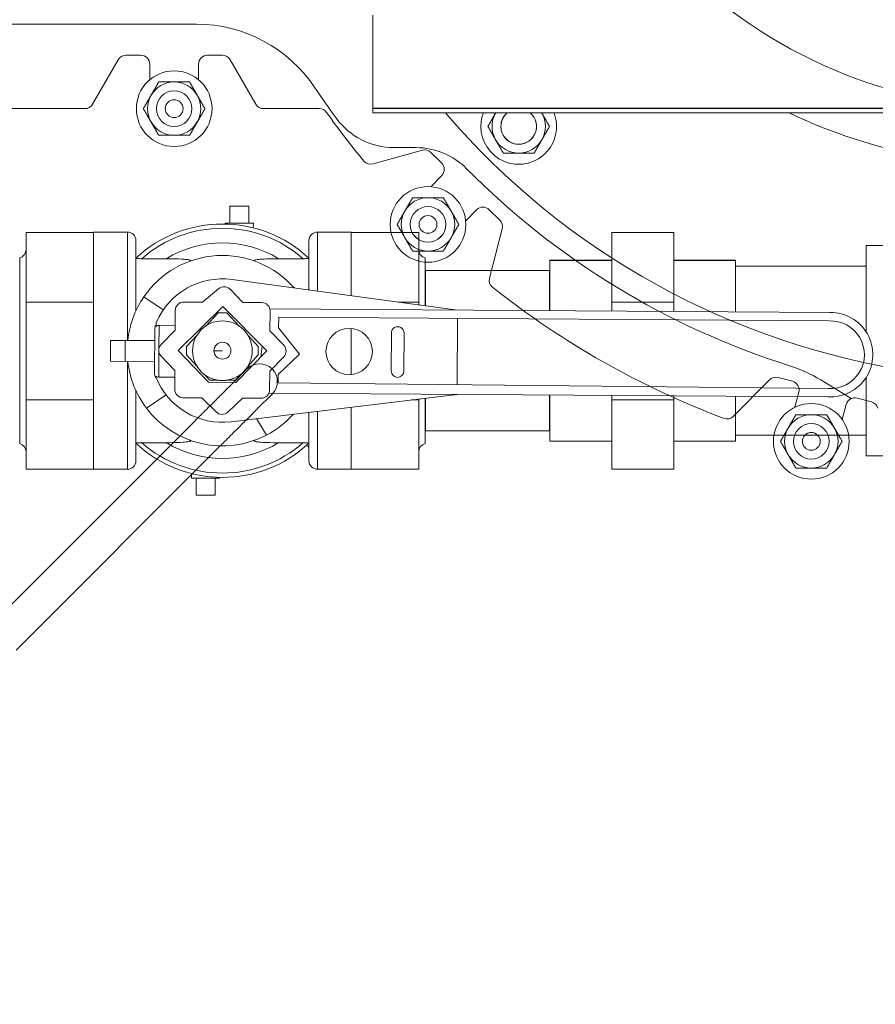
# Model space of a CAD drawing. Header units: inches. Extents: x 1 to 669, y 0 to 417.
# Tile 154 of 256: x 91 to 103, y 349 to 363. Entities that reach past the tile are written whole.
import ezdxf

# ---------------------------------------------------------------- set-up
doc = ezdxf.new("R2010")
doc.units = ezdxf.units.IN
doc.header["$LTSCALE"] = 12
doc.header["$MEASUREMENT"] = 0
doc.layers.get('0').update_dxf_attribs({"linetype": 'CONTINUOUS'})
doc.layers.add('D', color=2, linetype='CONTINUOUS')
doc.layers.add('X', color=1, linetype='CONTINUOUS')
doc.styles.get("Standard").update_dxf_attribs({"font": 'SIMPLEX.SHX', "width": 0.875})
doc.dimstyles.new('STANDARD$0', dxfattribs={"dimscale": 32, "dimtxt": 0.09375, "dimasz": 0.0625, "dimexe": 0.03125, "dimexo": 0.03125, "dimgap": 0.03125, "dimtad": 1, "dimtih": 1, "dimtoh": 1, "dimdec": 4, "dimzin": 12, "dimdsep": 46, "dimlunit": 5, "dimtxsty": 'Standard', "dimcen": -0.03125, "dimclrd": 256, "dimclre": 256, "dimclrt": 256, "dimadec": 0, "dimazin": 0, "dimtfac": 0.875, "dimtdec": 4, "dimtofl": 0, "dimtmove": 0, "dimatfit": 3, "dimfxl": 0, "dimtolj": 1, "dimtzin": 12, "dimlwd": 13, "dimlwe": 13, "dimarcsym": 0})

# ---------------------------------------------------------------- blocks, each defined once
blk = doc.blocks.new('*D15')
at = {"layer": 'D', "linetype": 'Continuous', "lineweight": 13}
for p, q in [((140.326, 367.083), (140.326, 305.468)), ((43.588, 363.264), (43.588, 305.468)), ((45.588, 306.468), (138.326, 306.468))]:
    blk.add_line(p, q, dxfattribs=at)
at = {"layer": 'D', "linetype": 'Continuous'}
for points in [[(45.588, 306.802), (45.588, 306.135), (43.588, 306.468)], [(138.326, 306.802), (138.326, 306.135), (140.326, 306.468)]]:
    blk.add_solid(points, dxfattribs=at)
at = {"layer": 'D', "linetype": 'Continuous', "lineweight": -3, "insert": (88.161, 308.968), "char_height": 3, "attachment_point": 5}
blk.add_mtext('\\A1;97{}{\\C2;%%p1}', dxfattribs=at)
blk = doc.blocks.new('*D20')
at = {"layer": 'D', "linetype": 'Continuous', "lineweight": 13}
for p, q in [((76.764, 367.461), (76.764, 312.241)), ((132.764, 367.461), (132.764, 312.241)), ((130.764, 313.241), (78.764, 313.241))]:
    blk.add_line(p, q, dxfattribs=at)
at = {"layer": 'D', "linetype": 'Continuous'}
for points in [[(78.764, 313.575), (78.764, 312.908), (76.764, 313.241)], [(130.764, 313.575), (130.764, 312.908), (132.764, 313.241)]]:
    blk.add_solid(points, dxfattribs=at)
at = {"layer": 'D', "linetype": 'Continuous', "lineweight": -3, "insert": (97.203, 315.741), "char_height": 3, "attachment_point": 5}
blk.add_mtext('\\A1;56', dxfattribs=at)
blk = doc.blocks.new('GASTRAIN TOP')
at = {"layer": 'X', "lineweight": 0}
for p, q in [((-47.148, 372.214), (-47.148, 371.976)), ((-47.148, 372.214), (-46.883, 372.214)), ((-46.883, 372.214), (-46.883, 371.976)), ((-47.213, 371.976), (-46.818, 371.976)), ((-47.213, 371.964), (-47.213, 371.976)), ((-46.82, 371.911), (-46.818, 371.976)), ((-49.062, 371.847), (-50.011, 371.847)), ((-50.011, 371.844), (-50.011, 370.869)), ((-49.062, 371.844), (-50.011, 371.844)), ((-49.062, 371.85), (-49.062, 371.846)), ((-49.062, 371.85), (-48.587, 371.85)), ((-49.062, 371.846), (-49.062, 371.844)), ((-49.062, 371.844), (-49.062, 371.441)), ((-48.587, 370.329), (-48.587, 371.85)), ((-45.918, 371.85), (-45.918, 371.022)), ((-45.918, 371.85), (-45.444, 371.85)), ((-45.444, 371.85), (-45.444, 371.846)), ((-45.444, 371.847), (-44.494, 371.847)), ((-45.444, 371.846), (-45.444, 371.844)), ((-45.444, 371.844), (-45.444, 371.441)), ((-45.444, 371.844), (-44.494, 371.844)), ((-44.494, 371.847), (-44.494, 371.844)), ((-44.494, 371.844), (-44.494, 370.869)), ((-41.785, 371.847), (-40.914, 371.847)), ((-41.785, 371.844), (-41.785, 371.847)), ((-41.785, 371.844), (-40.914, 371.844)), ((-41.785, 370.869), (-41.785, 371.844)), ((-40.914, 371.844), (-40.914, 371.847)), ((-40.914, 370.869), (-40.914, 371.844)), ((-48.469, 371.732), (-48.469, 370.743)), ((-46.037, 371.038), (-46.037, 371.732)), ((-38.21, 371.665), (-38.21, 370.447)), ((-37.79, 371.665), (-38.21, 371.665)), ((-50.1, 368.88), (-50.1, 371.49)), ((-49.062, 371.441), (-49.062, 371.273)), ((-48.463, 371.49), (-48.469, 371.49)), ((-48.388, 371.478), (-48.043, 371.478)), ((-46.462, 371.478), (-46.118, 371.478)), ((-46.037, 371.49), (-46.043, 371.49)), ((-45.444, 371.441), (-45.444, 371.273)), ((-44.405, 370.818), (-44.405, 371.49)), ((-42.655, 371.455), (-42.655, 371.453)), ((-41.785, 371.455), (-42.655, 371.455)), ((-41.785, 371.453), (-42.655, 371.453)), ((-42.655, 371.453), (-42.655, 370.748)), ((-40.914, 371.455), (-40.044, 371.455)), ((-40.914, 371.453), (-40.044, 371.453)), ((-40.044, 371.453), (-40.044, 371.455)), ((-40.044, 370.731), (-40.044, 371.453)), ((-49.062, 371.273), (-49.062, 370.869)), ((-45.444, 371.273), (-45.444, 370.958)), ((-44.405, 371.312), (-44.401, 371.312)), ((-44.401, 371.312), (-44.401, 370.817)), ((-42.659, 371.312), (-44.401, 371.312)), ((-42.659, 371.312), (-42.659, 370.748)), ((-42.655, 371.312), (-42.659, 371.312)), ((-40.044, 371.372), (-38.21, 371.372)), ((-43.949, 370.756), (-47.118, 371.184)), ((-47.533, 370.867), (-47.306, 371.056)), ((-47.146, 371.048), (-46.964, 370.864)), ((-50.011, 370.869), (-50.011, 369.493)), ((-49.062, 370.869), (-50.011, 370.869)), ((-49.062, 370.869), (-49.062, 370.3)), ((-48.083, 370.758), (-48.357, 370.941)), ((-47.795, 370.869), (-47.533, 370.867)), ((-46.964, 370.864), (-46.702, 370.862)), ((-44.786, 370.869), (-44.494, 370.869)), ((-44.494, 370.869), (-44.494, 370.83)), ((-41.785, 370.869), (-40.914, 370.869)), ((-41.785, 370.742), (-41.785, 370.869)), ((-40.914, 370.736), (-40.914, 370.869)), ((-47.916, 370.474), (-47.915, 370.751)), ((-47.875, 370.189), (-47.249, 370.808)), ((-47.488, 370.531), (-47.312, 370.719)), ((-47.312, 370.719), (-47.193, 370.719)), ((-47.249, 370.808), (-46.63, 370.181)), ((-47.193, 370.719), (-47.017, 370.531)), ((-46.588, 370.774), (-38.718, 370.722)), ((-46.584, 370.742), (-46.585, 370.465)), ((-48.182, 370.578), (-48.182, 370.527)), ((-46.464, 370.504), (-46.462, 370.654)), ((-46.462, 370.654), (-38.73, 370.603)), ((-43.956, 369.707), (-43.949, 370.637)), ((-48.205, 369.849), (-48.201, 370.507)), ((-48.143, 370.542), (-48.146, 370.21)), ((-47.916, 370.541), (-48.143, 370.542)), ((-48.113, 370.273), (-47.916, 370.474)), ((-46.585, 370.465), (-46.391, 370.262)), ((-46.169, 370.136), (-46.464, 370.504)), ((-45.444, 370.498), (-45.444, 370.3)), ((-44.882, 369.9), (-44.879, 370.434)), ((-44.701, 370.433), (-44.704, 369.899)), ((-49.062, 370.3), (-49.062, 370.063)), ((-48.825, 370.328), (-48.827, 370.036)), ((-48.617, 370.327), (-48.825, 370.328)), ((-48.617, 370.327), (-48.618, 370.207)), ((-48.617, 370.327), (-48.617, 370.329)), ((-48.202, 370.327), (-48.617, 370.329)), ((-47.757, 370.244), (-47.614, 370.397)), ((-46.892, 370.397), (-46.749, 370.244)), ((-45.444, 370.3), (-45.444, 370.063)), ((-48.618, 370.154), (-48.619, 370.035)), ((-48.618, 370.154), (-48.618, 370.207)), ((-48.146, 370.171), (-48.148, 369.813)), ((-47.448, 369.742), (-47.875, 370.189)), ((-47.757, 370.125), (-47.757, 370.244)), ((-47.253, 370.185), (-47.371, 370.185)), ((-46.63, 370.181), (-47.063, 369.739)), ((-46.749, 370.244), (-46.749, 370.125)), ((-46.712, 370.097), (-46.696, 370.248)), ((-46.468, 369.851), (-46.169, 370.136)), ((-49.062, 370.063), (-49.062, 369.493)), ((-48.619, 370.035), (-48.827, 370.036)), ((-48.619, 370.032), (-48.619, 370.035)), ((-48.204, 370.03), (-48.619, 370.032)), ((-48.587, 368.519), (-48.587, 370.032)), ((-47.92, 369.905), (-48.115, 370.108)), ((-47.607, 369.962), (-47.757, 370.125)), ((-46.749, 370.125), (-46.898, 369.962)), ((-46.392, 370.097), (-46.589, 369.896)), ((-45.444, 370.063), (-45.444, 369.848)), ((-47.922, 369.643), (-47.92, 369.905)), ((-46.589, 369.896), (-46.591, 369.634)), ((-48.187, 369.829), (-48.187, 369.811)), ((-48.148, 369.813), (-47.921, 369.812)), ((-47.431, 369.77), (-47.505, 369.851)), ((-47.063, 369.739), (-47.448, 369.742)), ((-47.305, 369.77), (-47.431, 369.77)), ((-47.075, 369.77), (-47.2, 369.77)), ((-47, 369.851), (-47.075, 369.77)), ((-46.469, 369.732), (-46.468, 369.851)), ((-38.742, 369.655), (-46.469, 369.732)), ((-38.21, 369.81), (-38.21, 368.705)), ((-48.469, 369.627), (-48.469, 368.638)), ((-38.747, 369.537), (-46.6, 369.588)), ((-50.011, 369.493), (-50.011, 368.522)), ((-49.062, 369.493), (-50.011, 369.493)), ((-49.062, 369.493), (-49.062, 369.091)), ((-48.045, 369.565), (-48.321, 369.379)), ((-47.542, 369.521), (-47.804, 369.523)), ((-47.341, 369.324), (-47.542, 369.521)), ((-46.972, 369.518), (-47.176, 369.323)), ((-47.132, 369.186), (-43.957, 369.571)), ((-46.71, 369.516), (-46.972, 369.518)), ((-44.597, 369.493), (-44.494, 369.493)), ((-44.494, 369.506), (-44.494, 369.493)), ((-44.494, 369.493), (-44.494, 368.522)), ((-44.405, 368.88), (-44.405, 369.517)), ((-44.401, 369.517), (-44.401, 369.058)), ((-42.659, 369.562), (-42.659, 369.058)), ((-42.655, 369.562), (-42.655, 368.915)), ((-41.785, 369.493), (-41.785, 369.557)), ((-41.785, 369.493), (-40.914, 369.493)), ((-41.785, 368.522), (-41.785, 369.493)), ((-40.914, 369.493), (-40.914, 369.551)), ((-40.914, 368.522), (-40.914, 369.493)), ((-40.044, 368.915), (-40.044, 369.545)), ((-46.037, 368.638), (-46.037, 369.319)), ((-45.918, 369.333), (-45.918, 368.519)), ((-45.444, 369.391), (-45.444, 369.091)), ((-46.774, 369.23), (-46.635, 368.998)), ((-49.062, 369.091), (-49.062, 368.924)), ((-45.444, 369.091), (-45.444, 368.924)), ((-44.405, 369.058), (-44.401, 369.058)), ((-42.659, 369.058), (-44.401, 369.058)), ((-42.655, 369.058), (-42.659, 369.058)), ((-49.062, 368.924), (-49.062, 368.522)), ((-48.043, 368.892), (-48.388, 368.892)), ((-46.118, 368.892), (-46.462, 368.892)), ((-45.444, 368.924), (-45.444, 368.522)), ((-41.785, 368.915), (-42.655, 368.915)), ((-40.914, 368.915), (-40.044, 368.915)), ((-40.044, 368.997), (-38.21, 368.997)), ((-48.463, 368.88), (-48.469, 368.88)), ((-46.037, 368.88), (-46.043, 368.88)), ((-37.79, 368.705), (-38.21, 368.705)), ((-49.062, 368.522), (-50.011, 368.522)), ((-49.062, 368.522), (-49.062, 368.519)), ((-49.062, 368.519), (-48.587, 368.519)), ((-45.918, 368.519), (-45.444, 368.519)), ((-45.444, 368.522), (-44.494, 368.522)), ((-41.785, 368.522), (-40.914, 368.522)), ((-47.686, 368.459), (-47.688, 368.393)), ((-47.292, 368.393), (-47.688, 368.393)), ((-47.623, 368.156), (-47.623, 368.393)), ((-47.357, 368.156), (-47.357, 368.393)), ((-47.293, 368.405), (-47.292, 368.393)), ((-47.357, 368.156), (-47.623, 368.156))]:
    blk.add_line(p, q, dxfattribs=at)
for centre, radius in [((-47.253, 370.185), 0.419), ((-45.473, 370.173), 0.326), ((-47.253, 370.185), 0.119)]:
    blk.add_circle(centre, radius, dxfattribs=at)
for centre, radius, start, end in [((-47.253, 370.185), 1.78, 46.9113, 133.0887), ((-48.587, 371.732), 0.119, 0, 90), ((-47.253, 370.185), 1.72, 48.7235, 131.2765), ((-45.918, 371.732), 0.119, 90, 180), ((-47.253, 370.185), 1.515, 58.563, 121.437), ((-50.13, 371.605), 0.119, 284.3592, 0), ((-47.253, 370.185), 1.338, 41.2389, 145.6045), ((-44.376, 371.605), 0.119, 180, 255.6408), ((-47.253, 370.185), 1.009, 82.3061, 157.0669), ((-47.231, 370.965), 0.119, 44.7108, 129.7652), ((-47.253, 370.185), 1.338, 145.6045, 173.8071), ((-47.796, 370.75), 0.119, 89.6225, 179.6225), ((-46.702, 370.743), 0.119, 359.6225, 89.6225), ((-38.71, 370.129), 0.593, 266.4338, 90.8009), ((-38.71, 370.129), 0.475, 266.1312, 92.4304), ((-48.144, 370.506), 0.057, 132.2595, 179.6225), ((-44.79, 370.433), 0.089, 359.6225, 179.6225), ((-48.029, 370.19), 0.119, 135.5556, 223.6895), ((-46.477, 370.18), 0.119, 315.5556, 43.6895), ((-47.253, 370.185), 1.338, 186.5574, 217.0457), ((-44.793, 369.899), 0.089, 179.6225, 359.6225), ((-48.148, 369.849), 0.057, 179.6225, 230.3835), ((-47.253, 370.185), 1.006, 201.7911, 276.9073), ((-47.803, 369.642), 0.119, 179.6225, 269.6225), ((-46.71, 369.635), 0.119, 269.6225, 359.6225), ((-47.253, 370.185), 1.338, 217.0457, 297.5213), ((-47.258, 369.409), 0.119, 225.5556, 313.6895), ((-47.253, 370.185), 1.338, 297.5213, 318.1567), ((-47.253, 370.185), 1.72, 228.7235, 311.2765), ((-47.253, 370.185), 1.515, 238.563, 301.437), ((-50.13, 368.765), 0.119, 360, 75.6408), ((-47.253, 370.185), 1.78, 226.9113, 313.0887), ((-35.96, 380.524), 15.438, 229.0944, 229.2486), ((-44.376, 368.765), 0.119, 104.3592, 180), ((-48.587, 368.638), 0.119, 270, 360), ((-45.918, 368.638), 0.119, 180, 270), ((-47, 368.262), 0.375, 159.5341, 162.1589)]:
    blk.add_arc(centre, radius, start, end, dxfattribs=at)
for centre, major_axis, ratio, start_param, end_param in [((-48.429, 371.483), (0.0397, -0.001), 0.09646, -3.239504, -3.200654), ((-46.076, 371.483), (-0.0397, -0.001), 0.09646, -3.082531, -3.043681), ((-48.144, 370.482), (0.0014, -0.0601), 0.947198, 3.113584, 3.859532), ((-48.148, 369.873), (-0.0022, -0.06), 0.947198, -0.717939, 0.028009), ((-48.429, 368.886), (-0.0397, -0.001), 0.096459, 0.059061, 0.097911), ((-46.076, 368.886), (0.0397, -0.001), 0.09646, -0.097912, -0.059061)]:
    blk.add_ellipse(centre, major_axis=major_axis, ratio=ratio, start_param=start_param, end_param=end_param, dxfattribs=at)
for points, knots in [([(-48.469, 371.484), (-48.469, 371.484), (-48.468, 371.483), (-48.465, 371.482), (-48.463, 371.482), (-48.454, 371.481), (-48.448, 371.48), (-48.43, 371.479), (-48.418, 371.478), (-48.399, 371.478), (-48.393, 371.478), (-48.388, 371.478)], [-1.0613667, -1.0613667, -1.0613667, -1.0613667, -1.0359139, -1.0359139, -0.9916456, -0.9916456, -0.932016, -0.932016, -0.8522084, -0.8522084, -0.8187338, -0.8187338, -0.8187338, -0.8187338]), ([(-48.043, 371.478), (-48.019, 371.478), (-47.995, 371.478), (-47.902, 371.476), (-47.837, 371.474), (-47.768, 371.468), (-47.746, 371.466), (-47.72, 371.462), (-47.712, 371.46), (-47.702, 371.456), (-47.7, 371.455), (-47.698, 371.451), (-47.698, 371.45), (-47.702, 371.446), (-47.705, 371.444), (-47.711, 371.442), (-47.713, 371.441), (-47.714, 371.441)], [0.8172693, 0.8172693, 0.8172693, 0.8172693, 0.9324063, 0.9324063, 1.2701997, 1.2701997, 1.4097113, 1.4097113, 1.4797643, 1.4797643, 1.5255298, 1.5255298, 1.5658114, 1.5658114, 1.6143681, 1.6143681, 1.6286815, 1.6286815, 1.6286815, 1.6286815]), ([(-46.791, 371.441), (-46.797, 371.443), (-46.802, 371.445), (-46.807, 371.449), (-46.808, 371.451), (-46.807, 371.454), (-46.805, 371.456), (-46.798, 371.459), (-46.792, 371.46), (-46.775, 371.464), (-46.76, 371.466), (-46.716, 371.471), (-46.677, 371.473), (-46.583, 371.477), (-46.524, 371.478), (-46.462, 371.478)], [2.008865, 2.008865, 2.008865, 2.008865, 2.099744, 2.099744, 2.168323, 2.168323, 2.230894, 2.230894, 2.310984, 2.310984, 2.455028, 2.455028, 2.753943, 2.753943, 3.096418, 3.096418, 3.096418, 3.096418]), ([(-46.118, 371.478), (-46.109, 371.478), (-46.1, 371.478), (-46.081, 371.478), (-46.071, 371.479), (-46.057, 371.48), (-46.051, 371.481), (-46.043, 371.482), (-46.04, 371.482), (-46.038, 371.483), (-46.037, 371.484), (-46.037, 371.484)], [-0.2704947, -0.2704947, -0.2704947, -0.2704947, -0.2136309, -0.2136309, -0.1411168, -0.1411168, -0.0863621, -0.0863621, -0.0424334, -0.0424334, -0.0169054, -0.0169054, -0.0169054, -0.0169054]), ([(-48.388, 368.892), (-48.397, 368.892), (-48.405, 368.892), (-48.425, 368.891), (-48.435, 368.891), (-48.449, 368.89), (-48.454, 368.889), (-48.463, 368.888), (-48.465, 368.887), (-48.468, 368.886), (-48.469, 368.886), (-48.469, 368.886)], [-0.2704947, -0.2704947, -0.2704947, -0.2704947, -0.2136309, -0.2136309, -0.1411168, -0.1411168, -0.0863621, -0.0863621, -0.0424334, -0.0424334, -0.0169054, -0.0169054, -0.0169054, -0.0169054]), ([(-47.714, 368.929), (-47.709, 368.927), (-47.704, 368.925), (-47.699, 368.921), (-47.698, 368.919), (-47.699, 368.916), (-47.701, 368.914), (-47.708, 368.911), (-47.713, 368.909), (-47.731, 368.906), (-47.745, 368.904), (-47.789, 368.899), (-47.829, 368.897), (-47.923, 368.893), (-47.982, 368.892), (-48.043, 368.892)], [2.008865, 2.008865, 2.008865, 2.008865, 2.099744, 2.099744, 2.168323, 2.168323, 2.230894, 2.230894, 2.310984, 2.310984, 2.455028, 2.455028, 2.753943, 2.753943, 3.096418, 3.096418, 3.096418, 3.096418]), ([(-46.462, 368.892), (-46.486, 368.892), (-46.51, 368.892), (-46.603, 368.893), (-46.669, 368.896), (-46.738, 368.901), (-46.76, 368.903), (-46.786, 368.908), (-46.794, 368.91), (-46.803, 368.913), (-46.806, 368.915), (-46.808, 368.918), (-46.807, 368.92), (-46.804, 368.923), (-46.8, 368.925), (-46.794, 368.928), (-46.793, 368.928), (-46.791, 368.929)], [0.8172693, 0.8172693, 0.8172693, 0.8172693, 0.9324063, 0.9324063, 1.2701997, 1.2701997, 1.4097113, 1.4097113, 1.4797643, 1.4797643, 1.5255298, 1.5255298, 1.5658114, 1.5658114, 1.6143681, 1.6143681, 1.6286815, 1.6286815, 1.6286815, 1.6286815]), ([(-46.037, 368.886), (-46.037, 368.886), (-46.038, 368.886), (-46.04, 368.887), (-46.043, 368.888), (-46.051, 368.889), (-46.058, 368.89), (-46.075, 368.891), (-46.088, 368.891), (-46.106, 368.892), (-46.112, 368.892), (-46.118, 368.892)], [-1.0613667, -1.0613667, -1.0613667, -1.0613667, -1.0359139, -1.0359139, -0.9916456, -0.9916456, -0.932016, -0.932016, -0.8522084, -0.8522084, -0.8187338, -0.8187338, -0.8187338, -0.8187338])]:
    blk.add_open_spline(points, degree=3, knots=knots, dxfattribs=at)

msp = doc.modelspace()

# ---------------------------------------------------------------- linework, layer by layer
at = {"lineweight": 0}
for p, q in [((93.10444, 362.73844), (77.36042, 362.73844)), ((92.11483, 362.30094), (92.32393, 362.30094)), ((93.26139, 362.30094), (93.47049, 362.30094)), ((91.64573, 361.61344), (92.00658, 362.23844)), ((92.44893, 362.17594), (92.44893, 361.95633)), ((93.13639, 361.95633), (93.13639, 362.17594)), ((93.57874, 362.23844), (93.93959, 361.61344)), ((87.42284, 361.55094), (91.53748, 361.55094)), ((94.04784, 361.55094), (94.83107, 361.55094)), ((95.58739, 360.773), (96.27875, 360.96522)), ((96.19022, 361.00316), (95.87878, 361.00316)), ((96.39979, 360.93401), (96.54902, 360.78758)), ((96.5507, 360.61081), (96.39685, 360.45402)), ((96.88756, 359.97249), (97.04139, 360.12924)), ((97.21815, 360.13091), (97.36738, 359.98447)), ((97.40087, 359.86404), (97.22166, 359.16908)), ((93.8149, 357.89324), (93.60577, 357.68411)), ((100.65101, 357.22709), (101.15476, 357.73828)), ((101.27526, 357.77151), (101.47761, 357.71888)), ((102.30363, 357.47655), (101.87457, 357.73854)), ((101.56712, 357.56644), (101.51183, 357.35389)), ((94.16845, 357.53968), (93.95932, 357.33055)), ((102.38492, 357.48288), (102.58724, 357.43026)), ((102.17719, 357.18082), (102.23248, 357.39338)), ((93.0806, 357.15894), (90.21817, 354.2965)), ((93.43415, 356.80539), (90.57172, 353.94295))]:
    msp.add_line(p, q, dxfattribs=at)
for centre, radius in [((92.79266, 361.55094), 0.5315), ((92.79266, 361.55094), 0.25014), ((92.79266, 361.55094), 0.25), ((92.79266, 361.55094), 0.125), ((96.35828, 359.92392), 0.5315), ((96.35828, 359.92392), 0.25014), ((96.35832, 359.92397), 0.25), ((96.35832, 359.92397), 0.125), ((101.74247, 356.87503), 0.5315), ((101.74247, 356.87503), 0.25014), ((101.74245, 356.87499), 0.25), ((101.74245, 356.87499), 0.125)]:
    msp.add_circle(centre, radius, dxfattribs=at)
for centre, radius, start, end in [((104.76366, 368.48844), 28, 191.850407, 65.469438), ((104.76366, 368.48844), 11.0625, 287.515572, 135.296106), ((93.10444, 360.73844), 2, 33.612375, 90), ((92.11483, 362.17594), 0.125, 90, 150), ((92.32393, 362.17594), 0.125, 359.999997, 90), ((93.26139, 362.17594), 0.125, 90, 180.000003), ((93.47049, 362.17594), 0.125, 30, 90), ((92.79266, 361.55094), 0.375, 90, 150), ((92.79266, 361.55094), 0.375, 30, 90), ((104.76366, 368.48844), 12, 213.612375, 216.126573), ((92.79266, 361.55094), 0.375, 150, 210), ((92.79266, 361.55094), 0.375, 330, 30), ((91.53748, 361.67594), 0.125, 270, 330), ((94.04784, 361.67594), 0.125, 210, 270), ((104.76366, 368.48844), 10.75, 220.139526, 220.191835), ((97.63236, 361.30094), 0.5315, 151.021729, 151.941885), ((97.63236, 361.30094), 0.375, 136.633178, 138.189685), ((97.63236, 361.30094), 0.375, 41.810315, 43.366822), ((97.63236, 361.30094), 0.5315, 28.058115, 28.978271), ((104.76366, 368.48844), 7.75, 243.405031, 243.529155), ((94.83107, 361.42594), 0.125, 35.414482, 90), ((104.76366, 368.48844), 12.0625, 215.414482, 219.511393), ((104.76366, 368.48844), 10.75, 220.60686, 261.688162), ((97.63236, 361.30094), 0.5315, 180, 21.026264), ((97.63236, 361.30094), 0.5315, 158.973736, 180), ((97.63236, 361.30094), 0.375, 150, 210), ((97.63236, 361.30094), 0.375, 149.433815, 150), ((97.63236, 361.30094), 0.25014, 130.325025, 49.674975), ((97.63236, 361.30094), 0.25, 180, 49.711665), ((97.63236, 361.30094), 0.25, 130.288335, 180), ((97.63236, 361.30094), 0.25014, 90, 91.88833), ((97.63236, 361.30094), 0.25014, 88.11167, 90), ((97.63236, 361.30094), 0.375, 30, 30.566185), ((97.63236, 361.30094), 0.375, 330, 30), ((92.79266, 361.55094), 0.375, 210, 270), ((92.79266, 361.55094), 0.375, 270, 330), ((95.87878, 362.00316), 1, 216.126573, 270), ((97.63236, 361.30094), 0.375, 210, 270), ((97.63236, 361.30094), 0.375, 270, 330), ((96.19022, 360.00316), 1, 44.703894, 90), ((96.31224, 360.84479), 0.125, 45.541924, 105.541924), ((95.5539, 360.89343), 0.125, 219.511393, 285.538076), ((96.46148, 360.69836), 0.125, 315.541924, 45.541924), ((104.76366, 368.48844), 11.0625, 224.703894, 252.484428), ((96.35828, 359.92392), 0.375, 90, 150), ((96.35828, 359.92392), 0.375, 30, 90), ((96.35828, 359.92392), 0.375, 150, 210), ((96.35828, 359.92392), 0.375, 330, 30), ((97.1306, 360.04169), 0.125, 45.54, 135.54), ((97.27983, 359.89525), 0.125, 345.54, 45.54), ((96.35828, 359.92392), 0.375, 210, 270), ((96.35828, 359.92392), 0.375, 270, 330), ((97.3427, 359.13787), 0.125, 165.54, 231.563212), ((104.76366, 368.48844), 12.0625, 231.563212, 249.391961), ((93.99167, 357.71646), 0.25, 315, 135), ((100.8323, 356.03158), 2, 58.591695, 72.484428), ((101.2438, 357.65054), 0.125, 75.42, 135.42), ((101.44614, 357.59791), 0.125, 345.42, 75.42), ((102.35345, 357.36191), 0.125, 75.42, 165.42), ((102.55577, 357.30928), 0.125, 15.418487, 75.42), ((100.56198, 357.31482), 0.125, 249.39406, 315.42), ((101.74247, 356.87503), 0.375, 90, 150), ((101.74247, 356.87503), 0.375, 30, 90), ((101.74247, 356.87503), 0.375, 150, 210), ((101.74247, 356.87503), 0.375, 330, 30), ((101.74247, 356.87503), 0.375, 210, 270), ((101.74247, 356.87503), 0.375, 270, 330), ((104.76366, 368.48844), 25.5, 226.568161, 241.737425)]:
    msp.add_arc(centre, radius, start, end, dxfattribs=at)
for points, weights in [([(92.4679, 361.73844), (92.51814, 361.82546), (92.57615, 361.92594)], [1, 1.0379548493, 1]), ([(92.57615, 361.92594), (92.69218, 361.92594), (92.79266, 361.92594)], [1, 1.0379548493, 1]), ([(92.79266, 361.92594), (92.89314, 361.92594), (93.00917, 361.92594)], [1, 1.0379548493, 1]), ([(93.00917, 361.92594), (93.06718, 361.82546), (93.11742, 361.73844)], [1, 1.0379548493, 1]), ([(92.35965, 361.55094), (92.41766, 361.65143), (92.4679, 361.73844)], [1, 1.0379548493, 1]), ([(93.11742, 361.73844), (93.16766, 361.65143), (93.22567, 361.55094)], [1, 1.0379548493, 1]), ([(97.34368, 361.55094), (97.34584, 361.55469), (97.34801, 361.55844)], [1.01720879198, 1.01768845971, 1.01803803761]), ([(97.9167, 361.55844), (97.91887, 361.55469), (97.92103, 361.55094)], [1.01803803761, 1.01768845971, 1.01720879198]), ([(92.4679, 361.36344), (92.41766, 361.45046), (92.35965, 361.55094)], [1, 1.0379548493, 1]), ([(93.22567, 361.55094), (93.16766, 361.45046), (93.11742, 361.36344)], [1, 1.0379548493, 1]), ([(97.19935, 361.30094), (97.25736, 361.40143), (97.3076, 361.48844)], [1, 1.0379548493, 1]), ([(97.3076, 361.48844), (97.30852, 361.49004), (97.30945, 361.49164)], [1, 1.00067278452, 1.00132171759]), ([(97.95527, 361.49164), (97.95619, 361.49004), (97.95712, 361.48844)], [1.00132171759, 1.00067278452, 1]), ([(97.95712, 361.48844), (98.00736, 361.40143), (98.06537, 361.30094)], [1, 1.0379548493, 1]), ([(92.57615, 361.17594), (92.51814, 361.27643), (92.4679, 361.36344)], [1, 1.0379548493, 1]), ([(93.11742, 361.36344), (93.06718, 361.27643), (93.00917, 361.17594)], [1, 1.0379548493, 1]), ([(97.3076, 361.11344), (97.25736, 361.20046), (97.19935, 361.30094)], [1, 1.0379548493, 1]), ([(98.06537, 361.30094), (98.00736, 361.20046), (97.95712, 361.11344)], [1, 1.0379548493, 1]), ([(92.79266, 361.17594), (92.69218, 361.17594), (92.57615, 361.17594)], [1, 1.0379548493, 1]), ([(93.00917, 361.17594), (92.89314, 361.17594), (92.79266, 361.17594)], [1, 1.0379548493, 1]), ([(97.41585, 360.92594), (97.35784, 361.02643), (97.3076, 361.11344)], [1, 1.0379548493, 1]), ([(97.95712, 361.11344), (97.90688, 361.02643), (97.84886, 360.92594)], [1, 1.0379548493, 1]), ([(97.63236, 360.92594), (97.53188, 360.92594), (97.41585, 360.92594)], [1, 1.0379548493, 1]), ([(97.84886, 360.92594), (97.73284, 360.92594), (97.63236, 360.92594)], [1, 1.0379548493, 1]), ([(96.03352, 360.11142), (96.08376, 360.19844), (96.14177, 360.29892)], [1, 1.0379548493, 1]), ([(96.14177, 360.29892), (96.2578, 360.29892), (96.35828, 360.29892)], [1, 1.0379548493, 1]), ([(96.35828, 360.29892), (96.45876, 360.29892), (96.57479, 360.29892)], [1, 1.0379548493, 1]), ([(96.57479, 360.29892), (96.6328, 360.19844), (96.68304, 360.11142)], [1, 1.0379548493, 1]), ([(95.92527, 359.92392), (95.98328, 360.0244), (96.03352, 360.11142)], [1, 1.0379548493, 1]), ([(96.68304, 360.11142), (96.73328, 360.0244), (96.79129, 359.92392)], [1, 1.0379548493, 1]), ([(96.03352, 359.73642), (95.98328, 359.82344), (95.92527, 359.92392)], [1, 1.0379548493, 1]), ([(96.79129, 359.92392), (96.73328, 359.82344), (96.68304, 359.73642)], [1, 1.0379548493, 1]), ([(96.14177, 359.54892), (96.08376, 359.6494), (96.03352, 359.73642)], [1, 1.0379548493, 1]), ([(96.68304, 359.73642), (96.6328, 359.6494), (96.57479, 359.54892)], [1, 1.0379548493, 1]), ([(96.35828, 359.54892), (96.2578, 359.54892), (96.14177, 359.54892)], [1, 1.0379548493, 1]), ([(96.57479, 359.54892), (96.45876, 359.54892), (96.35828, 359.54892)], [1, 1.0379548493, 1]), ([(101.41771, 357.06253), (101.46795, 357.14955), (101.52596, 357.25003)], [1, 1.0379548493, 1]), ([(101.52596, 357.25003), (101.64199, 357.25003), (101.74247, 357.25003)], [1, 1.0379548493, 1]), ([(101.74247, 357.25003), (101.84295, 357.25003), (101.95897, 357.25003)], [1, 1.0379548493, 1]), ([(101.95897, 357.25003), (102.01699, 357.14955), (102.06723, 357.06253)], [1, 1.0379548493, 1]), ([(101.30945, 356.87503), (101.36747, 356.97552), (101.41771, 357.06253)], [1, 1.0379548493, 1]), ([(102.06723, 357.06253), (102.11747, 356.97552), (102.17548, 356.87503)], [1, 1.0379548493, 1]), ([(101.41771, 356.68753), (101.36747, 356.77455), (101.30945, 356.87503)], [1, 1.0379548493, 1]), ([(102.17548, 356.87503), (102.11747, 356.77455), (102.06723, 356.68753)], [1, 1.0379548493, 1]), ([(101.52596, 356.50003), (101.46795, 356.60052), (101.41771, 356.68753)], [1, 1.0379548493, 1]), ([(102.06723, 356.68753), (102.01699, 356.60052), (101.95897, 356.50003)], [1, 1.0379548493, 1]), ([(101.74247, 356.50003), (101.64199, 356.50003), (101.52596, 356.50003)], [1, 1.0379548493, 1]), ([(101.95897, 356.50003), (101.84295, 356.50003), (101.74247, 356.50003)], [1, 1.0379548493, 1])]:
    msp.add_rational_spline(points, weights, degree=2, dxfattribs=at)
for points in [[(93.0806, 357.15894), (93.13788, 357.21622), (93.1959, 357.27424), (93.30463, 357.38297), (93.35672, 357.43506), (93.44807, 357.52641), (93.48852, 357.56686), (93.55268, 357.63101), (93.57722, 357.65555), (93.59816, 357.6765), (93.60267, 357.68101), (93.60577, 357.68411)], [(93.95932, 357.33055), (93.95135, 357.32258), (93.93384, 357.30507), (93.88238, 357.25361), (93.8477, 357.21893), (93.76592, 357.13715), (93.71777, 357.089), (93.61442, 356.98566), (93.55789, 356.92912), (93.47877, 356.85), (93.45644, 356.82767), (93.43415, 356.80539)]]:
    msp.add_open_spline(points, degree=3, knots=[0, 0, 0, 0, 0.24302637, 0.24302637, 0.48684426, 0.48684426, 0.7306335, 0.7306335, 0.97442377, 0.97442377, 1.06897967, 1.06897967, 1.06897967, 1.06897967], dxfattribs=at)
at = {"layer": 'X', "lineweight": 0}
for p, q in [((95.58166, 362.86344), (95.58166, 361.55844)), ((95.58166, 361.55844), (104.44116, 361.55844)), ((104.76366, 361.55094), (95.58316, 361.55094)), ((95.58316, 361.49164), (95.58316, 361.55094)), ((104.76366, 361.49164), (95.58316, 361.49164))]:
    msp.add_line(p, q, dxfattribs=at)
msp.add_circle((104.76366, 368.48844), 6.9375, dxfattribs=at)
msp.add_arc((104.76366, 368.48844), 7.75, 244.53031, 261.186087, dxfattribs=at)

# ---------------------------------------------------------------- block references
msp.add_blockref('GASTRAIN TOP', (140.72324, -12.03548))

# ---------------------------------------------------------------- dimensions: what is measured, and where the dimension line sits
at = {"layer": 'D', "linetype": 'Continuous', "lineweight": -3}
dim = msp.add_linear_dim(base=(76.76366, 313.24134), p1=(132.76366, 368.46055), p2=(76.76366, 368.46055), dimstyle='STANDARD$0', override={"dimdec": 1, "dimarcsym": 1}, dxfattribs=at)
dim.commit()
dim.dimension.update_dxf_attribs({"geometry": '*D20', "text_midpoint": (97.20283, 313.24134), "dimtype": 160})
dim = msp.add_linear_dim(base=(140.32616, 306.46836), p1=(43.58782, 364.26426), p2=(140.32616, 368.08344), text='<>{}{\\C2;%%p1}', dimstyle='STANDARD$0', override={"dimdec": 0, "dimtp": 1, "dimtm": 1, "dimarcsym": 1}, dxfattribs=at)
dim.commit()
dim.dimension.update_dxf_attribs({"geometry": '*D15', "text_midpoint": (88.16139, 306.46836), "dimtype": 160})

doc.saveas('drawing.dxf')
